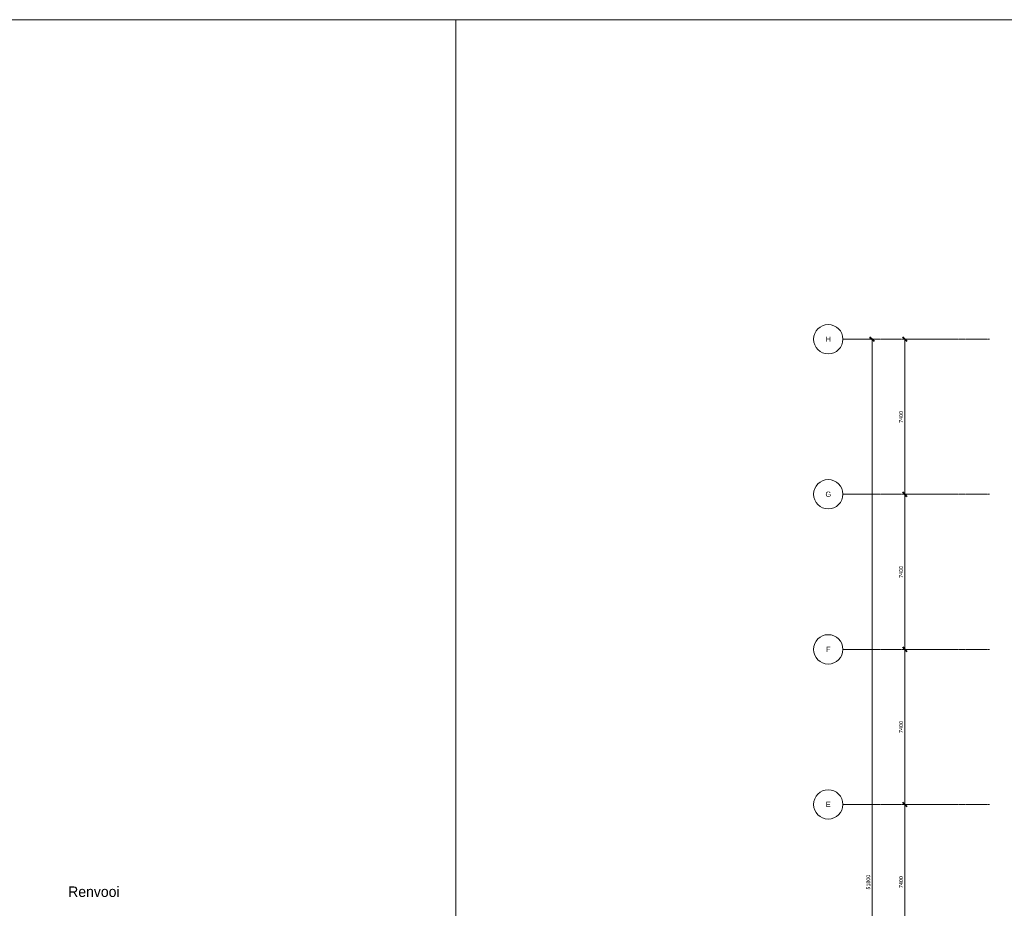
# Model space of a CAD drawing. Header units: millimetres. Extents: x 73705 to 433105, y 109410 to 279410.
# Tile 48 of 90: x 172696 to 219681, y 237010 to 279410. Entities that reach past the tile are written whole.
import ezdxf

# ---------------------------------------------------------------- set-up
doc = ezdxf.new("R2010")
doc.units = ezdxf.units.MM
doc.linetypes.add('Stramienlijn', pattern=[14, 8, -2, 2, -2])
for name, color, linetype, lineweight in [('A-ANNO-DIMS', 211, 'Continuous', 9), ('A-ANNO-DIMS-100', 211, 'Continuous', 9), ('A-DETL', 90, 'Continuous', 9), ('G-ANNO-TEXT', 231, 'Continuous', 9)]:
    doc.layers.add(name, color=color, linetype=linetype, lineweight=lineweight)
doc.styles.add('Arial', font='arial.ttf', dxfattribs={"height": 250})
doc.styles.add('Calibri', font='calibri.ttf', dxfattribs={"height": 180})
doc.styles.add('Montserrat Medium', font='txt', dxfattribs={"height": 500})
doc.dimstyles.new('maatvoering', dxfattribs={"dimscale": 304.8, "dimtxt": 211.922716, "dimasz": 0.656168, "dimexe": 0.328084, "dimexo": 0.0625, "dimgap": 0.065617, "dimtad": 1, "dimdec": 0, "dimzin": 0, "dimdsep": 46, "dimtxsty": 'Calibri', "dimblk1": 'OBLIQUE', "dimblk2": 'OBLIQUE', "dimsah": 1, "dimcen": 0.09, "dimazin": 0, "dimtfac": 1, "dimtdec": 4, "dimtix": 1, "dimtmove": 0, "dimatfit": 3, "dimfxl": 0.82021, "dimfxlon": 1, "dimtvp": 1, "dimtfill": 1, "dimtolj": 1, "dimtzin": 0, "dimarcsym": 2})

# ---------------------------------------------------------------- blocks, each defined once
blk = doc.blocks.new('DIMBLOCK18-BEGANE GROND')
at = {"layer": 'A-ANNO-DIMS-100', "lineweight": 40}
for p, q in [((214933, 264165), (214833, 264265)), ((214933, 264165), (215033, 264065)), ((214933, 256765), (214833, 256865)), ((214933, 256765), (215033, 256665))]:
    blk.add_line(p, q, dxfattribs=at)
at = {"layer": 'A-ANNO-DIMS-100'}
for p, q in [((214933, 264165), (214833, 264165)), ((214933, 264165), (214933, 256765)), ((214933, 264165), (215183, 264165)), ((214933, 256765), (214833, 256765)), ((214933, 256765), (215183, 256765))]:
    blk.add_line(p, q, dxfattribs=at)
at = {"layer": 'A-ANNO-DIMS-100', "color": 0, "insert": (214663, 260173), "char_height": 180, "width": 700.39, "attachment_point": 1, "rotation": 90, "line_spacing_factor": 1.158048, "style": 'Calibri', "bg_fill": 3, "box_fill_scale": 1.25, "bg_fill_color": 256, "bg_fill_true_color": 13158600, "bg_fill_transparency": 0}
blk.add_mtext('7400', dxfattribs=at)
blk = doc.blocks.new('_Oblique')
at = {"color": 0, "linetype": 'ByBlock', "lineweight": -2}
blk.add_line((-0.5, -0.5), (0.5, 0.5), dxfattribs=at)
blk = doc.blocks.new('DIMBLOCK19-BEGANE GROND')
at = {"layer": 'A-ANNO-DIMS-100', "lineweight": 40}
for p, q in [((214933, 256765), (214833, 256865)), ((214933, 256765), (215033, 256665)), ((214933, 249365), (214833, 249465)), ((214933, 249365), (215033, 249265))]:
    blk.add_line(p, q, dxfattribs=at)
at = {"layer": 'A-ANNO-DIMS-100'}
for p, q in [((214933, 256765), (214833, 256765)), ((214933, 256765), (214933, 249365)), ((214933, 256765), (215183, 256765)), ((214933, 249365), (214833, 249365)), ((214933, 249365), (215183, 249365))]:
    blk.add_line(p, q, dxfattribs=at)
at = {"layer": 'A-ANNO-DIMS-100', "color": 0, "insert": (214663, 252773), "char_height": 180, "width": 700.39, "attachment_point": 1, "rotation": 90, "line_spacing_factor": 1.158048, "style": 'Calibri', "bg_fill": 3, "box_fill_scale": 1.25, "bg_fill_color": 256, "bg_fill_true_color": 13158600, "bg_fill_transparency": 0}
blk.add_mtext('7400', dxfattribs=at)
blk = doc.blocks.new('DIMBLOCK20-BEGANE GROND')
at = {"layer": 'A-ANNO-DIMS-100', "lineweight": 40}
for p, q in [((214933, 249365), (214833, 249465)), ((214933, 249365), (215033, 249265)), ((214933, 241965), (214833, 242065)), ((214933, 241965), (215033, 241865))]:
    blk.add_line(p, q, dxfattribs=at)
at = {"layer": 'A-ANNO-DIMS-100'}
for p, q in [((214933, 249365), (214833, 249365)), ((214933, 249365), (214933, 241965)), ((214933, 249365), (215183, 249365)), ((214933, 241965), (214833, 241965)), ((214933, 241965), (215183, 241965))]:
    blk.add_line(p, q, dxfattribs=at)
at = {"layer": 'A-ANNO-DIMS-100', "color": 0, "insert": (214663, 245373), "char_height": 180, "width": 700.39, "attachment_point": 1, "rotation": 90, "line_spacing_factor": 1.158048, "style": 'Calibri', "bg_fill": 3, "box_fill_scale": 1.25, "bg_fill_color": 256, "bg_fill_true_color": 13158600, "bg_fill_transparency": 0}
blk.add_mtext('7400', dxfattribs=at)
blk = doc.blocks.new('DIMBLOCK21-BEGANE GROND')
at = {"layer": 'A-ANNO-DIMS-100', "lineweight": 40}
for p, q in [((214933, 241965), (214833, 242065)), ((214933, 241965), (215033, 241865)), ((214933, 234565), (214833, 234665)), ((214933, 234565), (215033, 234465))]:
    blk.add_line(p, q, dxfattribs=at)
at = {"layer": 'A-ANNO-DIMS-100'}
for p, q in [((214933, 241965), (214833, 241965)), ((214933, 241965), (214933, 234565)), ((214933, 241965), (215183, 241965)), ((214933, 234565), (214833, 234565)), ((214933, 234565), (215183, 234565))]:
    blk.add_line(p, q, dxfattribs=at)
at = {"layer": 'A-ANNO-DIMS-100', "color": 0, "insert": (214663, 237973), "char_height": 180, "width": 700.39, "attachment_point": 1, "rotation": 90, "line_spacing_factor": 1.158048, "style": 'Calibri', "bg_fill": 3, "box_fill_scale": 1.25, "bg_fill_color": 256, "bg_fill_true_color": 13158600, "bg_fill_transparency": 0}
blk.add_mtext('7400', dxfattribs=at)
blk = doc.blocks.new('DIMBLOCK25-BEGANE GROND')
at = {"layer": 'A-ANNO-DIMS-100', "lineweight": 40}
for p, q in [((213371, 264165), (213271, 264265)), ((213371, 264165), (213471, 264065)), ((213371, 212365), (213271, 212465)), ((213371, 212365), (213471, 212265))]:
    blk.add_line(p, q, dxfattribs=at)
at = {"layer": 'A-ANNO-DIMS-100'}
for p, q in [((213371, 264165), (213271, 264165)), ((213371, 264165), (213371, 212365)), ((213371, 264165), (213621, 264165)), ((213371, 212365), (213271, 212365)), ((213371, 212365), (213621, 212365))]:
    blk.add_line(p, q, dxfattribs=at)
at = {"layer": 'A-ANNO-DIMS-100', "color": 0, "insert": (213101, 237900), "char_height": 180, "width": 875.48, "attachment_point": 1, "rotation": 90, "line_spacing_factor": 1.158048, "style": 'Calibri', "bg_fill": 3, "box_fill_scale": 1.25, "bg_fill_color": 256, "bg_fill_true_color": 13158600, "bg_fill_transparency": 0}
blk.add_mtext('51800', dxfattribs=at)
blk = doc.blocks.new('DIMBLOCK57-BEGANE GROND')
at = {"layer": 'A-ANNO-DIMS-100', "lineweight": 40}
for p, q in [((214933, 264165), (214833, 264265)), ((214933, 264165), (215033, 264065)), ((214933, 256765), (214833, 256865)), ((214933, 256765), (215033, 256665))]:
    blk.add_line(p, q, dxfattribs=at)
at = {"layer": 'A-ANNO-DIMS-100'}
for p, q in [((214933, 264165), (214833, 264165)), ((214933, 264165), (214933, 256765)), ((214933, 264165), (215183, 264165)), ((214933, 256765), (214833, 256765)), ((214933, 256765), (215183, 256765))]:
    blk.add_line(p, q, dxfattribs=at)
at = {"layer": 'A-ANNO-DIMS-100', "color": 0, "insert": (214663, 260173), "char_height": 180, "width": 700.39, "attachment_point": 1, "rotation": 90, "line_spacing_factor": 1.158048, "style": 'Calibri', "bg_fill": 3, "box_fill_scale": 1.25, "bg_fill_color": 256, "bg_fill_true_color": 13158600, "bg_fill_transparency": 0}
blk.add_mtext('7400', dxfattribs=at)
blk = doc.blocks.new('DIMBLOCK58-BEGANE GROND')
at = {"layer": 'A-ANNO-DIMS-100', "lineweight": 40}
for p, q in [((214933, 256765), (214833, 256865)), ((214933, 256765), (215033, 256665)), ((214933, 249365), (214833, 249465)), ((214933, 249365), (215033, 249265))]:
    blk.add_line(p, q, dxfattribs=at)
at = {"layer": 'A-ANNO-DIMS-100'}
for p, q in [((214933, 256765), (214833, 256765)), ((214933, 256765), (214933, 249365)), ((214933, 256765), (215183, 256765)), ((214933, 249365), (214833, 249365)), ((214933, 249365), (215183, 249365))]:
    blk.add_line(p, q, dxfattribs=at)
at = {"layer": 'A-ANNO-DIMS-100', "color": 0, "insert": (214663, 252773), "char_height": 180, "width": 700.39, "attachment_point": 1, "rotation": 90, "line_spacing_factor": 1.158048, "style": 'Calibri', "bg_fill": 3, "box_fill_scale": 1.25, "bg_fill_color": 256, "bg_fill_true_color": 13158600, "bg_fill_transparency": 0}
blk.add_mtext('7400', dxfattribs=at)
blk = doc.blocks.new('DIMBLOCK59-BEGANE GROND')
at = {"layer": 'A-ANNO-DIMS-100', "lineweight": 40}
for p, q in [((214933, 249365), (214833, 249465)), ((214933, 249365), (215033, 249265)), ((214933, 241965), (214833, 242065)), ((214933, 241965), (215033, 241865))]:
    blk.add_line(p, q, dxfattribs=at)
at = {"layer": 'A-ANNO-DIMS-100'}
for p, q in [((214933, 249365), (214833, 249365)), ((214933, 249365), (214933, 241965)), ((214933, 249365), (215183, 249365)), ((214933, 241965), (214833, 241965)), ((214933, 241965), (215183, 241965))]:
    blk.add_line(p, q, dxfattribs=at)
at = {"layer": 'A-ANNO-DIMS-100', "color": 0, "insert": (214663, 245373), "char_height": 180, "width": 700.39, "attachment_point": 1, "rotation": 90, "line_spacing_factor": 1.158048, "style": 'Calibri', "bg_fill": 3, "box_fill_scale": 1.25, "bg_fill_color": 256, "bg_fill_true_color": 13158600, "bg_fill_transparency": 0}
blk.add_mtext('7400', dxfattribs=at)
blk = doc.blocks.new('DIMBLOCK60-BEGANE GROND')
at = {"layer": 'A-ANNO-DIMS-100', "lineweight": 40}
for p, q in [((214933, 241965), (214833, 242065)), ((214933, 241965), (215033, 241865)), ((214933, 234565), (214833, 234665)), ((214933, 234565), (215033, 234465))]:
    blk.add_line(p, q, dxfattribs=at)
at = {"layer": 'A-ANNO-DIMS-100'}
for p, q in [((214933, 241965), (214833, 241965)), ((214933, 241965), (214933, 234565)), ((214933, 241965), (215183, 241965)), ((214933, 234565), (214833, 234565)), ((214933, 234565), (215183, 234565))]:
    blk.add_line(p, q, dxfattribs=at)
at = {"layer": 'A-ANNO-DIMS-100', "color": 0, "insert": (214663, 237973), "char_height": 180, "width": 700.39, "attachment_point": 1, "rotation": 90, "line_spacing_factor": 1.158048, "style": 'Calibri', "bg_fill": 3, "box_fill_scale": 1.25, "bg_fill_color": 256, "bg_fill_true_color": 13158600, "bg_fill_transparency": 0}
blk.add_mtext('7400', dxfattribs=at)
blk = doc.blocks.new('DIMBLOCK64-BEGANE GROND')
at = {"layer": 'A-ANNO-DIMS-100', "lineweight": 40}
for p, q in [((213371, 264165), (213271, 264265)), ((213371, 264165), (213471, 264065)), ((213371, 212365), (213271, 212465)), ((213371, 212365), (213471, 212265))]:
    blk.add_line(p, q, dxfattribs=at)
at = {"layer": 'A-ANNO-DIMS-100'}
for p, q in [((213371, 264165), (213271, 264165)), ((213371, 264165), (213371, 212365)), ((213371, 264165), (213621, 264165)), ((213371, 212365), (213271, 212365)), ((213371, 212365), (213621, 212365))]:
    blk.add_line(p, q, dxfattribs=at)
at = {"layer": 'A-ANNO-DIMS-100', "color": 0, "insert": (213101, 237900), "char_height": 180, "width": 875.48, "attachment_point": 1, "rotation": 90, "line_spacing_factor": 1.158048, "style": 'Calibri', "bg_fill": 3, "box_fill_scale": 1.25, "bg_fill_color": 256, "bg_fill_true_color": 13158600, "bg_fill_transparency": 0}
blk.add_mtext('51800', dxfattribs=at)

msp = doc.modelspace()

# ---------------------------------------------------------------- linework, layer by layer
at = {"layer": 'A-DETL'}
for p, q in [((73704.8, 279410.2), (193504.8, 279410.2)), ((193504.8, 279410.2), (193504.8, 194410.2)), ((193504.8, 279410.2), (313304.8, 279410.2)), ((193504.8, 194410.2), (193504.8, 279410.2))]:
    msp.add_line(p, q, dxfattribs=at)
at = {"layer": 'A-DETL', "linetype": 'Stramienlijn'}
for p, q in [((218981.1, 264165), (211981.1, 264165)), ((218981.1, 264165), (211981.1, 264165)), ((218981.1, 256765), (211981.1, 256765)), ((218981.1, 256765), (211981.1, 256765)), ((218981.1, 249365), (211981.1, 249365)), ((218981.1, 249365), (211981.1, 249365)), ((218981.1, 241965), (211981.1, 241965)), ((218981.1, 241965), (211981.1, 241965))]:
    msp.add_line(p, q, dxfattribs=at)
at = {"layer": 'A-DETL'}
for centre in [(211281.1, 264165), (211281.1, 264165), (211281.1, 256765), (211281.1, 256765), (211281.1, 249365), (211281.1, 249365), (211281.1, 241965), (211281.1, 241965)]:
    msp.add_circle(centre, 700, dxfattribs=at)

# ---------------------------------------------------------------- texts
at = {"layer": 'G-ANNO-TEXT', "color": 142, "char_height": 250, "attachment_point": 1, "style": 'Arial'}
for s, insert, width in [('H', (211152.6, 264292.7), 304.641), ('H', (211152.6, 264292.7), 304.641), ('G', (211146, 256892.7), 328.692), ('G', (211146, 256892.7), 328.692), ('F', (211172.4, 249492.7), 256.54), ('F', (211172.4, 249492.7), 256.54), ('E', (211165.8, 242092.7), 280.591), ('E', (211165.8, 242092.7), 280.591)]:
    msp.add_mtext(s, dxfattribs=dict(at, insert=insert, width=width))
at = {"layer": 'G-ANNO-TEXT', "color": 7, "insert": (175008.4, 238051.8), "char_height": 500, "width": 3599.577, "attachment_point": 1, "style": 'Montserrat Medium'}
msp.add_mtext('Renvooi', dxfattribs=at)

# ---------------------------------------------------------------- next in the draw order: dimensions: what is measured, and where the dimension line sits
at = {"layer": 'A-ANNO-DIMS'}
for base, p1, p2, override, picture, middle in [((213371, 212365), (213621, 264165), (213621, 212365), {"dimpost": '<>', "dimfxl": 51800}, 'DIMBLOCK25-BEGANE GROND', (213258.7, 238265)), ((214932.9, 256765), (215182.9, 264165), (215182.9, 256765), {"dimpost": '<>', "dimfxl": 7400}, 'DIMBLOCK18-BEGANE GROND', (214820.6, 260465))]:
    dim = msp.add_linear_dim(base=base, p1=p1, p2=p2, angle=90, dimstyle='maatvoering', override=override, dxfattribs=at)
    dim.commit()
    dim.dimension.update_dxf_attribs({"geometry": picture, "text_midpoint": middle})

# ---------------------------------------------------------------- next in the draw order: dimensions: what is measured, and where the dimension line sits
for base, p1, p2, override, picture, middle in [((213371, 212365), (213621, 264165), (213621, 212365), {"dimpost": '<>', "dimfxl": 51800}, 'DIMBLOCK64-BEGANE GROND', (213258.7, 238265)), ((214932.9, 249365), (215182.9, 256765), (215182.9, 249365), {"dimpost": '<>', "dimfxl": 7400}, 'DIMBLOCK19-BEGANE GROND', (214820.6, 253065))]:
    dim = msp.add_linear_dim(base=base, p1=p1, p2=p2, angle=90, dimstyle='maatvoering', override=override, dxfattribs=at)
    dim.commit()
    dim.dimension.update_dxf_attribs({"geometry": picture, "text_midpoint": middle})

# ---------------------------------------------------------------- next in the draw order: dimensions: what is measured, and where the dimension line sits
for base, p1, p2, picture, middle in [((214932.9, 256765), (215182.9, 264165), (215182.9, 256765), 'DIMBLOCK57-BEGANE GROND', (214820.6, 260465)), ((214932.9, 241965), (215182.9, 249365), (215182.9, 241965), 'DIMBLOCK20-BEGANE GROND', (214820.6, 245665))]:
    dim = msp.add_linear_dim(base=base, p1=p1, p2=p2, angle=90, dimstyle='maatvoering', override={"dimpost": '<>', "dimfxl": 7400}, dxfattribs=at)
    dim.commit()
    dim.dimension.update_dxf_attribs({"geometry": picture, "text_midpoint": middle})

# ---------------------------------------------------------------- next in the draw order: dimensions: what is measured, and where the dimension line sits
for base, p1, p2, picture, middle in [((214932.9, 249365), (215182.9, 256765), (215182.9, 249365), 'DIMBLOCK58-BEGANE GROND', (214820.6, 253065)), ((214932.9, 234565), (215182.9, 241965), (215182.9, 234565), 'DIMBLOCK21-BEGANE GROND', (214820.6, 238265))]:
    dim = msp.add_linear_dim(base=base, p1=p1, p2=p2, angle=90, dimstyle='maatvoering', override={"dimpost": '<>', "dimfxl": 7400}, dxfattribs=at)
    dim.commit()
    dim.dimension.update_dxf_attribs({"geometry": picture, "text_midpoint": middle})

# ---------------------------------------------------------------- next in the draw order: dimensions: what is measured, and where the dimension line sits
dim = msp.add_linear_dim(base=(214932.9, 241965), p1=(215182.9, 249365), p2=(215182.9, 241965), angle=90, dimstyle='maatvoering', override={"dimpost": '<>', "dimfxl": 7400}, dxfattribs=at)
dim.commit()
dim.dimension.update_dxf_attribs({"geometry": 'DIMBLOCK59-BEGANE GROND', "text_midpoint": (214820.6, 245665)})

# ---------------------------------------------------------------- next in the draw order: dimensions: what is measured, and where the dimension line sits
dim = msp.add_linear_dim(base=(214932.9, 234565), p1=(215182.9, 241965), p2=(215182.9, 234565), angle=90, dimstyle='maatvoering', override={"dimpost": '<>', "dimfxl": 7400}, dxfattribs=at)
dim.commit()
dim.dimension.update_dxf_attribs({"geometry": 'DIMBLOCK60-BEGANE GROND', "text_midpoint": (214820.6, 238265)})

doc.saveas('drawing.dxf')
